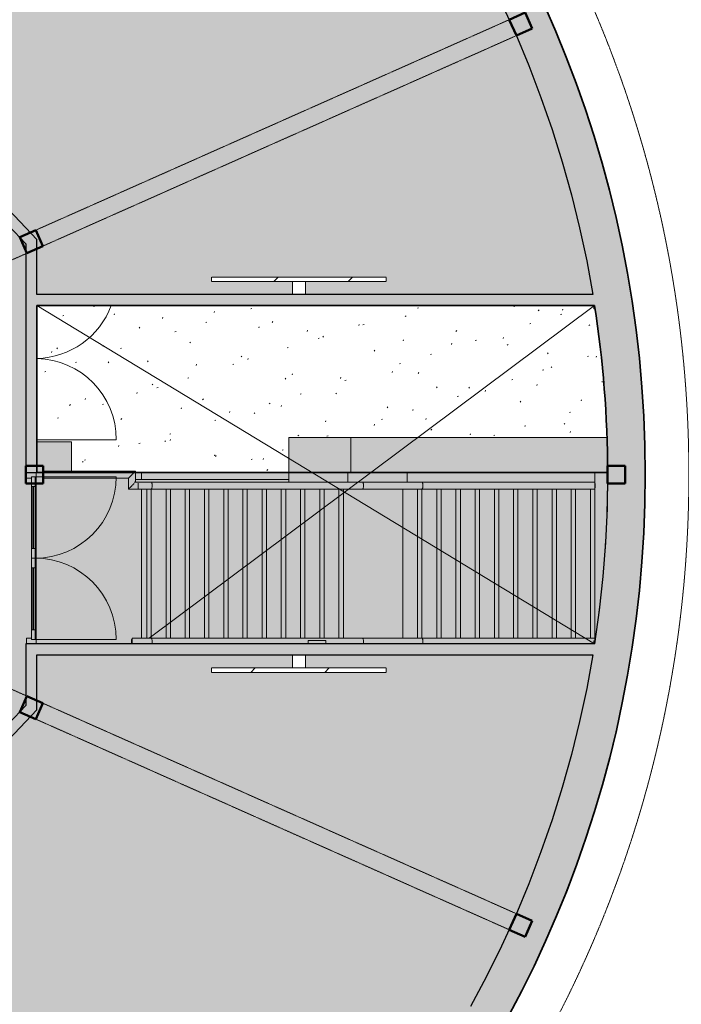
# Model space of a CAD drawing. Header units: millimetres. Extents: x 1000 to 192722, y -9201 to 41503.
# Tile 91 of 93: x 175489 to 183065, y 18037 to 29308. Entities that reach past the tile are written whole.
import ezdxf

# ---------------------------------------------------------------- set-up
doc = ezdxf.new("R2010")
doc.units = ezdxf.units.MM
doc.linetypes.add('THO_hhidden', pattern=[2.5, 1.5, -1])
for name, color, linetype, lineweight, true_color in [('A-AREA-BNDY', 1, 'Continuous', 50, 0xff0000), ('A-DETL', 7, 'Continuous', 13, 0x00a600), ('A-DETL-MBND', 9, 'Continuous', 13, 0x808080)]:
    doc.layers.add(name, color=color, linetype=linetype, lineweight=lineweight, true_color=true_color)
for name, color, linetype, lineweight in [('A-AREA-PATT', 7, 'Continuous', 13), ('A-DETL-GENF', 7, 'Continuous', 13), ('A-DOOR', 7, 'Continuous', 13), ('A-FLOR', 7, 'Continuous', 18), ('A-FLOR-HRAL', 7, 'Continuous', 13), ('A-GENM', 7, 'Continuous', 13), ('A-WALL-PATT', 7, 'Continuous', 18), ('I-WALL', 7, 'Continuous', 18), ('S-COLS-SYMB', 7, 'Continuous', 50), ('S-STRS', 7, 'Continuous', 13)]:
    doc.layers.add(name, color=color, linetype=linetype, lineweight=lineweight)
pattern_1 = [(225, (66765.05, 26237.5), (424.264, -424.264), [])]
pattern_2 = [(225, (66765.06, 21962.5), (424.264, -424.264), [])]

# ---------------------------------------------------------------- blocks, each defined once
blk = doc.blocks.new('NLRS_01_GM_WPB_dummy digibord_gen_tho_HW - Digibord-V166-01 1e verdieping BVO')
at = {"layer": 'A-GENM', "true_color": 0x808080}
h = blk.add_hatch(dxfattribs=at)
h.set_pattern_fill('FP_122', color=8, style=0, pattern_type=2)
h.set_pattern_definition(pattern_1)
h.paths.add_polyline_path([(-75, 75), (-75, -75), (75, -75), (75, 75)])
h = blk.add_hatch(dxfattribs=at)
h.set_pattern_fill('FP_122', color=8, style=0, pattern_type=2)
h.set_pattern_definition(pattern_1)
h.paths.add_polyline_path([(1000, -75), (-1000, -75), (-1000, -125), (1000, -125)])
at = {"layer": 'A-GENM', "linetype": 'THO_hhidden'}
for p, q in [((75, 75), (-75, 75)), ((-75, 75), (-75, -75)), ((75, -75), (75, 75)), ((1000, -75), (-1000, -75)), ((-1000, -75), (-1000, -125)), ((-75, -75), (75, -75)), ((1000, -125), (1000, -75)), ((-1000, -125), (1000, -125))]:
    blk.add_line(p, q, dxfattribs=at)
blk = doc.blocks.new('NLRS_01_GM_WPB_dummy digibord_gen_tho_HW - Digibord-V179-01 1e verdieping BVO')
at = {"layer": 'A-GENM', "true_color": 0x808080}
h = blk.add_hatch(dxfattribs=at)
h.set_pattern_fill('FP_134', color=8, style=0, pattern_type=2)
h.set_pattern_definition(pattern_2)
h.paths.add_polyline_path([(-1000, 125), (-1000, 75), (1000, 75), (1000, 125), (-750, 125)])
h = blk.add_hatch(dxfattribs=at)
h.set_pattern_fill('FP_134', color=8, style=0, pattern_type=2)
h.set_pattern_definition(pattern_2)
h.paths.add_polyline_path([(-75, 75), (-75, -75), (75, -75), (75, 75)])
at = {"layer": 'A-GENM', "linetype": 'THO_hhidden'}
for p, q in [((1000, 125), (-1000, 125)), ((-1000, 125), (-1000, 75)), ((1000, 75), (1000, 125)), ((-1000, 75), (1000, 75)), ((75, 75), (-75, 75)), ((-75, 75), (-75, -75)), ((75, -75), (75, 75)), ((-75, -75), (75, -75))]:
    blk.add_line(p, q, dxfattribs=at)
blk = doc.blocks.new('NLRS_32_DO_WPB_binnen deurkozijn hout_gen_tho - dubbele deur met glas-2297752-01 1e verdieping BVO')
at = {"layer": 'A-DOOR'}
for p, q in [((-982, 114), (-915, 114)), ((-915, 114), (-915, 54)), ((982, 114), (915, 114)), ((915, 114), (915, 54)), ((-932, 0), (-982, 0)), ((-932, 54), (-932, 0)), ((930, 54), (932, 54)), ((932, 54), (932, 0)), ((932, 0), (982, 0))]:
    blk.add_line(p, q, dxfattribs=at)
blk = doc.blocks.new('NLRS_32_DO_UN_deur_gen_tho - deur met glasvlak_ linksdraaiend-2297763-01 1e verdieping BVO')
at = {"layer": 'A-DETL-GENF'}
for p, q in [((-465, 40), (465, 40)), ((-465, 40), (-465, 0)), ((-465, 0), (465, 0)), ((465, 40), (465, 0)), ((465, 0), (465, -930))]:
    blk.add_line(p, q, dxfattribs=at)
blk.add_arc((465, 0), 930, 180, 270, dxfattribs=at)
at = {"layer": 'A-GENM', "lineweight": 18}
for p, q in [((-355, 40), (-465, 40)), ((-465, 40), (-465, 0)), ((-465, 0), (-355, 0)), ((-355, 0), (-355, 40)), ((465, 40), (355, 40)), ((355, 40), (355, 0)), ((355, 0), (465, 0)), ((465, 0), (465, 40))]:
    blk.add_line(p, q, dxfattribs=at)
at = {"layer": 'A-GENM'}
for p, q in [((-355, 40), (355, 40)), ((-198, 40), (-355, 40)), ((-355, 40), (224, 40)), ((-355, 0), (355, 0)), ((-198, 0), (-355, 0)), ((-355, 0), (224, 0))]:
    blk.add_line(p, q, dxfattribs=at)
blk = doc.blocks.new('NLRS_32_DO_UN_deur_gen_tho - deur met glasvlak_ rechtsdraaiend-2297769-01 1e verdieping BVO')
at = {"layer": 'A-DETL-GENF'}
for p, q in [((-465, 40), (465, 40)), ((-465, 40), (-465, 0)), ((-465, 0), (465, 0)), ((-465, 0), (-465, -930)), ((465, 40), (465, 0))]:
    blk.add_line(p, q, dxfattribs=at)
blk.add_arc((-465, 0), 930, 270, 0, dxfattribs=at)
at = {"layer": 'A-GENM', "lineweight": 18}
for p, q in [((-355, 40), (-465, 40)), ((-465, 40), (-465, 0)), ((-465, 0), (-355, 0)), ((-355, 0), (-355, 40)), ((465, 40), (355, 40)), ((355, 40), (355, 0)), ((355, 0), (465, 0)), ((465, 0), (465, 40))]:
    blk.add_line(p, q, dxfattribs=at)
at = {"layer": 'A-GENM'}
for p, q in [((-355, 40), (355, 40)), ((355, 0), (-355, 0)), ((355, 40), (-224, 40)), ((355, 40), (-224, 40)), ((355, 0), (-224, 0)), ((198, 40), (355, 40)), ((198, 40), (355, 40)), ((198, 0), (355, 0))]:
    blk.add_line(p, q, dxfattribs=at)
blk = doc.blocks.new('NLRS_32_DO_UN_glasvlakvulling_gen_tho - enkelglas-2297768-01 1e verdieping BVO')
at = {"layer": 'A-GENM', "true_color": 0xd7e6e6}
blk.add_hatch(color=254, dxfattribs=at).paths.add_polyline_path([(-355, 31), (355, 31), (355, 41), (-355, 41)])
at = {"layer": 'A-GENM', "lineweight": 18}
for p, q in [((355, 41), (-355, 41)), ((-355, 41), (-355, 31)), ((-355, 31), (355, 31)), ((355, 31), (355, 41))]:
    blk.add_line(p, q, dxfattribs=at)
blk = doc.blocks.new('NLRS_28_SCO_UN_koker_gen_bcb - K200_200_12_5-2311152-01 1e verdieping BVO')
at = {"layer": 'S-COLS-SYMB'}
for p, q in [((-100, 100), (100, 100)), ((-100, 100), (-100, -100)), ((100, 100), (100, -100)), ((-100, -100), (100, -100))]:
    blk.add_line(p, q, dxfattribs=at)
blk = doc.blocks.new('NLRS_01_GM_WPB_dummy placeholder_gen_tho - garderobe 3000x400x900-2232204-01 1e verdieping BVO')
at = {"layer": 'A-DETL-MBND', "true_color": 0xdcf8f8}
blk.add_hatch(color=7, dxfattribs=at).paths.add_polyline_path([(-1417, 200), (-1440, 200), (-1433, -200), (1500, -200), (1500, 200), (-1319, 200)])
at = {"layer": 'A-DETL-MBND'}
for p, q in [((-597, 200), (-1440, 200)), ((1500, -200), (1500, 200)), ((-1433, -200), (1500, -200))]:
    blk.add_line(p, q, dxfattribs=at)
blk = doc.blocks.new('NLRS_01_GM_WPB_dummy placeholder_gen_tho - garderobe 590x400x900-2365286-01 1e verdieping BVO')
at = {"layer": 'A-DETL-MBND', "true_color": 0xdcf8f8}
blk.add_hatch(color=7, dxfattribs=at).paths.add_polyline_path([(-153, -200), (355, -200), (355, 200), (-355, 200), (-354, -200)])
at = {"layer": 'A-DETL-MBND'}
for p, q in [((355, 200), (-355, 200)), ((-355, 200), (-355, -200))]:
    blk.add_line(p, q, dxfattribs=at)
blk = doc.blocks.new('NLRS_01_GM_WPB_dummy placeholder_gen_tho - garderobe 3000x400x900-V229-01 1e verdieping BVO')
at = {"layer": 'A-DETL-MBND', "true_color": 0xdcf8f8}
blk.add_hatch(color=7, dxfattribs=at).paths.add_polyline_path([(1151, 199), (1152, 121), (1165, 121), (1165, -200), (1500, -200), (1500, 199), (1152, 199)])
at = {"layer": 'A-DETL-MBND'}
for p, q in [((1500, -200), (1500, 199)), ((1165, -200), (1500, -200))]:
    blk.add_line(p, q, dxfattribs=at)
blk = doc.blocks.new('NLRS_32_DO_UN_deur_gen_tho - deur met glasvlak_ linksdraaiend-V230-01 1e verdieping BVO')
at = {"layer": 'A-DETL-MBND'}
blk.add_line((465, 20), (465, 930), dxfattribs=at)
blk.add_arc((465, 0), 930, 90, 178.7567, dxfattribs=at)
blk = doc.blocks.new('NLRS_32_DO_UN_deur_gen_tho - deur met glasvlak_ rechtsdraaiend-V231-01 1e verdieping BVO')
at = {"layer": 'A-DETL-MBND'}
blk.add_arc((-465, 0), 930, 1.2433, 69.6634, dxfattribs=at)
blk = doc.blocks.new('Railing - 50x12mm-2432116-01 1e verdieping BVO')
at = {"layer": 'A-FLOR-HRAL'}
blk.add_line((25, 6), (25, 2), dxfattribs=at)
blk = doc.blocks.new('Railing - 50x12mm-2354396-01 1e verdieping BVO')
at = {"layer": 'A-FLOR-HRAL'}
for p, q in [((-25, -6), (-25, -2)), ((-25, -6), (25, -6)), ((25, -2), (25, -6))]:
    blk.add_line(p, q, dxfattribs=at)
blk = doc.blocks.new('Railing - Railing-2373478-01 1e verdieping BVO')
at = {"extrusion": (0, 0, -1), "zscale": -1}
for name, p, rotation in [('Railing - 50x12mm-2354396-01 1e verdieping BVO', (-64854.76841, 22187.9), 89.9999999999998), ('Railing - 50x12mm-2432116-01 1e verdieping BVO', (-70150.76841, 22187.9), 89.99999999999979)]:
    blk.add_blockref(name, p, dxfattribs=dict(at, rotation=rotation))
blk = doc.blocks.new('Railing - 50x12mm-V242-01 1e verdieping BVO')
at = {"layer": 'A-FLOR-HRAL'}
for p, q in [((-25, 2), (-25, 6)), ((-25, 6), (25, 6)), ((25, 6), (25, 2))]:
    blk.add_line(p, q, dxfattribs=at)
blk = doc.blocks.new('Railing - Railing-2373482-01 1e verdieping BVO')
at = {"rotation": 270.0000000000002}
blk.add_blockref('Railing - 50x12mm-V242-01 1e verdieping BVO', (70150.76841, 23974.6), dxfattribs=at)
blk = doc.blocks.new('Top Rail Type - Top Rail_Internal_-2373492-01 1e verdieping BVO')
at = {"layer": 'A-FLOR-HRAL'}
for p, q in [((65073, 22227), (64853, 22227)), ((67273, 22227), (65073, 22227)), ((67493, 22227), (67273, 22227)), ((67953, 22227), (67493, 22227)), ((68173, 22227), (67953, 22227)), ((70153, 22227), (68173, 22227))]:
    blk.add_line(p, q, dxfattribs=at)
at = {"layer": 'A-FLOR-HRAL', "flags": 128}
for points in [[(64853, 22187), (64853, 22196), (64853, 22205), (64853, 22212), (64853, 22219), (64853, 22223), (64853, 22226), (64853, 22227)], [(64853, 22162), (64853, 22170), (64853, 22178), (64853, 22187)]]:
    blk.add_lwpolyline(points, dxfattribs=at)
at = {"layer": 'A-FLOR-HRAL'}
for points, knots in [([(65073, 22227), (65074, 22227), (65075, 22227), (65078, 22224), (65080, 22219), (65082, 22211), (65084, 22201), (65084, 22192), (65084, 22187)], [0, 0, 0, 0, 0.142857, 0.285714, 0.428571, 0.571429, 0.785714, 1, 1, 1, 1]), ([(67493, 22227), (67494, 22227), (67495, 22227), (67498, 22224), (67500, 22219), (67502, 22211), (67504, 22201), (67504, 22192), (67504, 22187)], [0, 0, 0, 0, 0.142857, 0.285714, 0.428571, 0.571429, 0.785714, 1, 1, 1, 1]), ([(68173, 22227), (68174, 22227), (68175, 22227), (68178, 22224), (68180, 22219), (68182, 22211), (68184, 22201), (68184, 22192), (68184, 22187)], [0, 0, 0, 0, 0.142857, 0.285714, 0.428571, 0.571429, 0.785714, 1, 1, 1, 1]), ([(70153, 22227), (70153, 22227), (70153, 22227), (70153, 22224), (70153, 22219), (70153, 22211), (70153, 22203), (70153, 22194), (70153, 22190), (70153, 22187)], [0, 0, 0, 0, 0.142857, 0.285714, 0.428571, 0.571429, 0.785714, 0.892857, 1, 1, 1, 1]), ([(65084, 22187), (65084, 22181), (65083, 22172), (65082, 22165), (65082, 22162)], [0, 0, 0, 0, 0.2857143, 0.4257681, 0.4257681, 0.4257681, 0.4257681]), ([(67504, 22187), (67504, 22181), (67503, 22172), (67502, 22165), (67502, 22162)], [0, 0, 0, 0, 0.2857143, 0.4257681, 0.4257681, 0.4257681, 0.4257681]), ([(68184, 22187), (68184, 22181), (68183, 22172), (68182, 22165), (68182, 22162)], [0, 0, 0, 0, 0.2857143, 0.4257681, 0.4257681, 0.4257681, 0.4257681])]:
    blk.add_open_spline(points, degree=3, knots=knots, dxfattribs=at)
blk.add_open_spline([(70153, 22187), (70153, 22186), (70153, 22185), (70153, 22184)], degree=3, dxfattribs=at)
blk = doc.blocks.new('Top Rail Type - Top Rail_Internal_-V243-01 1e verdieping BVO')
at = {"layer": 'A-FLOR-HRAL'}
for p, q in [((65073, 22227), (64853, 22227)), ((67493, 22227), (65073, 22227)), ((68173, 22227), (67493, 22227)), ((70153, 22227), (68173, 22227))]:
    blk.add_line(p, q, dxfattribs=at)
blk = doc.blocks.new('Top Rail Type - Top Rail_Internal_-2373506-01 1e verdieping BVO')
at = {"layer": 'A-FLOR-HRAL'}
for p, q in [((65073, 24015), (64877, 24015)), ((67273, 24015), (65073, 24015)), ((67493, 24015), (67273, 24015)), ((67953, 24015), (67493, 24015)), ((68173, 24015), (67953, 24015)), ((70153, 24015), (68173, 24015)), ((64853, 23935), (65073, 23935)), ((65073, 23935), (67273, 23935)), ((67273, 23935), (67493, 23935)), ((67493, 23935), (67953, 23935)), ((67953, 23935), (68173, 23935)), ((68173, 23935), (70153, 23935))]:
    blk.add_line(p, q, dxfattribs=at)
for points, knots in [([(65073, 24015), (65074, 24015), (65075, 24015), (65078, 24012), (65080, 24007), (65082, 23999), (65084, 23989), (65084, 23980), (65084, 23975)], [0, 0, 0, 0, 0.142857, 0.285714, 0.428571, 0.571429, 0.785714, 1, 1, 1, 1]), ([(67493, 24015), (67494, 24015), (67495, 24015), (67498, 24012), (67500, 24007), (67502, 23999), (67504, 23989), (67504, 23980), (67504, 23975)], [0, 0, 0, 0, 0.142857, 0.285714, 0.428571, 0.571429, 0.785714, 1, 1, 1, 1]), ([(68173, 24015), (68174, 24015), (68175, 24015), (68178, 24012), (68180, 24007), (68182, 23999), (68184, 23989), (68184, 23980), (68184, 23975)], [0, 0, 0, 0, 0.142857, 0.285714, 0.428571, 0.571429, 0.785714, 1, 1, 1, 1]), ([(70153, 24015), (70153, 24015), (70153, 24015), (70153, 24012), (70153, 24007), (70153, 23999), (70153, 23991), (70153, 23982), (70153, 23977), (70153, 23975)], [0, 0, 0, 0, 0.142857, 0.285714, 0.428571, 0.571429, 0.785714, 0.892857, 1, 1, 1, 1]), ([(65084, 23975), (65084, 23969), (65083, 23957), (65081, 23946), (65078, 23941), (65077, 23939), (65076, 23936), (65074, 23935), (65073, 23935)], [0, 0, 0, 0, 0.285714, 0.571429, 0.678571, 0.732143, 0.785714, 1, 1, 1, 1]), ([(67504, 23975), (67504, 23969), (67503, 23957), (67501, 23946), (67498, 23941), (67497, 23939), (67496, 23936), (67494, 23935), (67493, 23935)], [0, 0, 0, 0, 0.285714, 0.571429, 0.678571, 0.732143, 0.785714, 1, 1, 1, 1]), ([(68184, 23975), (68184, 23969), (68183, 23957), (68181, 23946), (68178, 23941), (68177, 23939), (68176, 23936), (68174, 23935), (68173, 23935)], [0, 0, 0, 0, 0.285714, 0.571429, 0.678571, 0.732143, 0.785714, 1, 1, 1, 1]), ([(70153, 23975), (70153, 23972), (70153, 23966), (70153, 23958), (70153, 23950), (70153, 23943), (70153, 23938), (70153, 23936), (70153, 23935), (70153, 23935)], [0, 0, 0, 0, 0.142857, 0.285714, 0.428571, 0.571429, 0.785714, 0.892857, 1, 1, 1, 1])]:
    blk.add_open_spline(points, degree=3, knots=knots, dxfattribs=at)
blk = doc.blocks.new('Top Rail Type - Top Rail_Internal_-V244-01 1e verdieping BVO')
at = {"layer": 'A-FLOR-HRAL'}
for p, q in [((65073, 24015), (64892, 24015)), ((67493, 24015), (65073, 24015)), ((68173, 24015), (67493, 24015)), ((70153, 24015), (68173, 24015)), ((65073, 23935), (64923, 23935)), ((67493, 23935), (65073, 23935)), ((68173, 23935), (67493, 23935)), ((70153, 23935), (68173, 23935))]:
    blk.add_line(p, q, dxfattribs=at)
blk = doc.blocks.new('NLRS_33_GM_WPB_vloeropening schacht rechthoek met ronding_gen_tho - 5024x3875-V245-01 1e verdieping BVO')
at = {"layer": 'A-DETL-MBND'}
for p, q in [((0, 0), (3875, 6387)), ((0, 0), (3875, 6387)), ((1962, 6387), (3875, 6387)), ((1962, 6387), (3875, 6387)), ((65, 5100), (3875, 0)), ((3875, 0), (65, 5100))]:
    blk.add_line(p, q, dxfattribs=at)
for start, end in [(261.2671, 264.114), (261.2671, 264.114), (264.2161, 275.7834), (264.2161, 275.7834), (275.8867, 278.7329), (275.8867, 278.7329)]:
    blk.add_arc((1937, 12613), 12761, start, end, dxfattribs=at)
blk = doc.blocks.new('Railing - 50x12mm-V252-01 1e verdieping BVO')
at = {"layer": 'A-FLOR-HRAL'}
for p, q in [((-25, 2), (-25, 6)), ((-25, 6), (25, 6)), ((25, 6), (25, 2))]:
    blk.add_line(p, q, dxfattribs=at)
blk = doc.blocks.new('Railing - Railing-2414592-01 1e verdieping BVO')
at = {"rotation": 90}
blk.add_blockref('Railing - 50x12mm-V252-01 1e verdieping BVO', (63843.135701, 24100), dxfattribs=at)
blk = doc.blocks.new('Top Rail Type - Top Rail_Internal_-2414595-01 1e verdieping BVO')
at = {"layer": 'A-FLOR-HRAL'}
for p, q in [((64892, 24139), (63841, 24139)), ((64892, 24015), (64892, 24139)), ((63841, 24059), (64812, 24059)), ((64812, 24059), (64812, 23935)), ((64923, 24015), (64892, 24015)), ((64812, 23935), (64923, 23935)), ((64923, 24001), (64923, 23995)), ((64923, 23935), (64923, 23935))]:
    blk.add_line(p, q, dxfattribs=at)
at = {"layer": 'A-FLOR-HRAL', "flags": 128}
for points in [[(63841, 24059), (63841, 24060), (63841, 24063), (63841, 24067), (63841, 24073), (63841, 24079), (63841, 24087), (63841, 24095), (63841, 24104), (63841, 24112), (63841, 24119), (63841, 24126), (63841, 24132), (63841, 24136), (63841, 24139), (63841, 24139)], [(64923, 23995), (64923, 23987), (64923, 23979), (64923, 23970), (64923, 23962), (64923, 23955), (64923, 23948), (64923, 23942), (64923, 23938)]]:
    blk.add_lwpolyline(points, dxfattribs=at)
at = {"layer": 'A-FLOR-HRAL'}
for points, knots in [([(64812, 24059), (64812, 24059), (64813, 24060), (64815, 24063), (64819, 24066), (64822, 24070), (64825, 24073), (64829, 24076), (64832, 24079), (64836, 24083), (64840, 24087), (64844, 24091), (64848, 24095), (64852, 24099), (64856, 24104), (64860, 24108), (64865, 24112), (64868, 24116), (64872, 24119), (64876, 24123), (64879, 24126), (64882, 24129), (64885, 24133), (64889, 24136), (64892, 24139), (64892, 24139), (64892, 24139)], [0, 0, 0, 0, 0.066667, 0.133333, 0.2, 0.233333, 0.266667, 0.3, 0.333333, 0.366667, 0.4, 0.433333, 0.466667, 0.5, 0.533333, 0.566667, 0.6, 0.633333, 0.666667, 0.7, 0.733333, 0.766667, 0.8, 0.866667, 0.933333, 1, 1, 1, 1]), ([(64812, 23935), (64812, 23935), (64813, 23935), (64815, 23938), (64819, 23941), (64822, 23945), (64825, 23948), (64829, 23951), (64832, 23955), (64836, 23958), (64840, 23962), (64844, 23966), (64848, 23970), (64852, 23975), (64856, 23979), (64860, 23983), (64865, 23987), (64868, 23991), (64872, 23995), (64875, 23997), (64877, 23999), (64877, 23999)], [0, 0, 0, 0, 0.0666667, 0.1333333, 0.2, 0.2333333, 0.2666667, 0.3, 0.3333333, 0.3666667, 0.4, 0.4333333, 0.4666667, 0.5, 0.5333333, 0.5666667, 0.6, 0.6333333, 0.6666667, 0.7, 0.7134478, 0.7134478, 0.7134478, 0.7134478])]:
    blk.add_open_spline(points, degree=3, knots=knots, dxfattribs=at)
blk = doc.blocks.new('Top Rail Type - Top Rail_Internal_-V253-01 1e verdieping BVO')
at = {"layer": 'A-FLOR-HRAL'}
for p, q in [((63841, 24139), (64892, 24139)), ((64892, 24139), (64892, 24015)), ((63841, 24059), (64812, 24059)), ((64812, 24059), (64812, 23935)), ((64812, 23935), (64923, 23935))]:
    blk.add_line(p, q, dxfattribs=at)
blk = doc.blocks.new('NLRS_28_SCO_UN_koker_gen_bcb - K200_200_12_5-2419765-01 1e verdieping BVO')
at = {"layer": 'A-DETL-MBND'}
for p, q in [((-100, 100), (-86, 100)), ((-100, 62), (-100, 100))]:
    blk.add_line(p, q, dxfattribs=at)
blk = doc.blocks.new('NLRS_28_SCO_UN_koker_gen_bcb - K200_200_12_5-V256-01 1e verdieping BVO')
at = {"layer": 'A-DETL-MBND'}
for q in [(-100, -63), (-87, -100)]:
    blk.add_line((-100, -100), q, dxfattribs=at)
blk = doc.blocks.new('NLRS_28_SCO_UN_koker_gen_bcb - K200_200_12_5-V263-01 1e verdieping BVO')
at = {"layer": 'A-DETL-MBND'}
for p, q in [((-100, 100), (100, 100)), ((-100, 62.5), (-100, 100)), ((100, 62.5), (100, 100))]:
    blk.add_line(p, q, dxfattribs=at)

msp = doc.modelspace()

# ---------------------------------------------------------------- hatches: boundary and pattern name
at = {"layer": 'A-AREA-PATT', "true_color": 0xe6fae6}
h = msp.add_hatch(color=7, dxfattribs=at)
h.paths.add_polyline_path([(169622, 11070), (169800, 11072), (169713, 11071)])
h.paths.add_polyline_path([(170059, 11078), (170153, 11081), (170090, 11079)])
h.paths.add_polyline_path([(170462, 11098), (170528, 11101), (170507, 11101)])
h.paths.add_polyline_path([(170865, 11130), (170934, 11136), (170920, 11136)])
h.paths.add_polyline_path([(171267, 11175), (171339, 11183), (171328, 11183)])
h.paths.add_polyline_path([(171667, 11232), (171742, 11243), (171732, 11243)])
h.paths.add_polyline_path([(172065, 11302), (172181, 11324), (172135, 11316)])
h.paths.add_polyline_path([(172460, 11384), (172542, 11401), (172534, 11401)])
h.paths.add_polyline_path([(172853, 11478), (172975, 11509), (172898, 11490)])
h.paths.add_polyline_path([(166131, 11500), (169714, 11501), (170023, 11507), (170424, 11526), (170761, 11552), (171149, 11594), (171456, 11634), (171820, 11693), (172203, 11767), (172542, 11843), (172898, 11933), (173252, 12034), (173603, 12145), (173952, 12268), (174353, 12423), (174675, 12558), (174970, 12691), (172431, 18037), (165184, 18037), (165184, 14844), (165334, 14844), (165334, 15769), (165384, 15769), (165384, 13769), (165334, 13769), (165334, 14694), (165184, 14694), (165184, 11500)])
h.paths.add_polyline_path([(173243, 11584), (173330, 11608), (173322, 11608), (173252, 11587)])
h.paths.add_polyline_path([(173629, 11703), (173719, 11730), (173713, 11730)])
h.paths.add_polyline_path([(174012, 11833), (174114, 11869), (174098, 11865)])
h.paths.add_polyline_path([(174390, 11975), (174546, 12037), (174479, 12011)])
h.paths.add_polyline_path([(174764, 12128), (174880, 12178), (174855, 12169)])
h.paths.add_polyline_path([(175132, 12294), (175230, 12338), (175226, 12338)])
h.paths.add_polyline_path([(175496, 12470), (175595, 12519), (175591, 12519)])
h.paths.add_polyline_path([(175853, 12658), (175954, 12712), (175950, 12712)])
h.paths.add_polyline_path([(175083, 12745), (175445, 12927), (175818, 13130), (176137, 13316), (176481, 13532), (176787, 13736), (177117, 13972), (177393, 14182), (177696, 14427), (177991, 14681), (178331, 14996), (178577, 15237), (178868, 15542), (179123, 15826), (179341, 16081), (179584, 16385), (179824, 16706), (180041, 17016), (180257, 17343), (180482, 17712), (180653, 18011), (180835, 18354), (181027, 18747), (181169, 19058), (181319, 19417), (181458, 19781), (181590, 20161), (181706, 20534), (181814, 20922), (181909, 21312), (181991, 21706), (182052, 22037), (178762, 22037), (178762, 21887), (179687, 21887), (179687, 21837), (177687, 21837), (177687, 21887), (178612, 21887), (178612, 22037), (175684, 22037), (175684, 21409), (172546, 18088), (172936, 17266), (173478, 17523), (175022, 14271), (174480, 14014), (175083, 12745)])
h.paths.add_polyline_path([(176205, 12856), (176307, 12915), (176303, 12915), (176231, 12872)])
h.paths.add_polyline_path([(176550, 13066), (176654, 13130), (176650, 13130)])
h.paths.add_polyline_path([(176889, 13286), (176993, 13355), (176990, 13355)])
h.paths.add_polyline_path([(177220, 13516), (177378, 13631), (177322, 13591)])
h.paths.add_polyline_path([(173825, 13703), (172281, 16955), (172823, 17212), (174367, 13960), (173948, 13761)])
h.paths.add_polyline_path([(177544, 13757), (177696, 13874), (177647, 13837)])
h.paths.add_polyline_path([(177861, 14007), (177991, 14113), (177964, 14093), (177935, 14069)])
h.paths.add_polyline_path([(178170, 14267), (178278, 14360), (178273, 14359), (178206, 14299)])
h.paths.add_polyline_path([(178470, 14537), (178608, 14665), (178574, 14634), (178471, 14537)])
h.paths.add_polyline_path([(178762, 14815), (178868, 14919), (178866, 14919), (178827, 14880)])
h.paths.add_polyline_path([(179045, 15103), (179161, 15223), (179148, 15213), (179088, 15149)])
h.paths.add_polyline_path([(179319, 15399), (179437, 15530), (179422, 15515), (179341, 15423)])
h.paths.add_polyline_path([(179583, 15703), (179688, 15826), (179685, 15826), (179641, 15772)])
h.paths.add_polyline_path([(179838, 16015), (179941, 16144), (179939, 16144), (179849, 16028)])
h.paths.add_polyline_path([(172883, 16036), (172905, 16040), (172913, 16043), (173144, 16154), (173155, 16165), (173163, 16179), (173169, 16194), (173170, 16208), (173166, 16230), (173163, 16239), (173055, 16465), (173046, 16475), (173037, 16483), (173021, 16492), (173003, 16495), (172985, 16494), (172967, 16489), (172750, 16386), (172731, 16371), (172723, 16362), (172715, 16346), (172711, 16328), (172712, 16310), (172717, 16293), (172828, 16063), (172839, 16051), (172854, 16043), (172869, 16038), (172881, 16036)])
h.paths.add_polyline_path([(180084, 16335), (180185, 16471), (180172, 16456)])
h.paths.add_polyline_path([(173538, 16347), (173560, 16351), (173568, 16354), (173798, 16465), (173813, 16481), (173818, 16490), (173823, 16505), (173825, 16519), (173821, 16541), (173818, 16550), (173708, 16778), (173704, 16784), (173692, 16794), (173669, 16804), (173656, 16806), (173640, 16805), (173615, 16797), (173396, 16691), (173386, 16683), (173378, 16673), (173369, 16657), (173366, 16639), (173367, 16621), (173372, 16604), (173483, 16374), (173499, 16359), (173509, 16354), (173524, 16349)])
h.paths.add_polyline_path([(157300, 18100), (158334, 18100), (158334, 18162), (158872, 18162), (158872, 18100), (159562, 18100), (159562, 18162), (160122, 18162), (160122, 18100), (161522, 18100), (161522, 18162), (172372, 18162), (172372, 18166), (172483, 18219), (172488, 18209), (175559, 21458), (175559, 22162), (182072, 22162), (182126, 22548), (182168, 22935), (182199, 23361), (182216, 23711), (182220, 24125), (175684, 24125), (175684, 24126), (175559, 24126), (175559, 26742), (172488, 29991), (172484, 29983), (172371, 30037), (163684, 30037), (163684, 29234), (163622, 29234), (163622, 28200), (163684, 28200), (163684, 28162), (167284, 28162), (167284, 20037), (156484, 20037), (156484, 20000), (156422, 20000), (156422, 18966), (156484, 18966), (156484, 18162), (157300, 18162), (157300, 18157)])
h.paths.add_polyline_path([(159432, 18184), (159406, 18187), (159382, 18197), (159362, 18214), (159432, 18284), (159502, 18213), (159478, 18196), (159458, 18187)])
h.paths.add_polyline_path([(158980, 18234), (158893, 18284), (158980, 18334), (158980, 18284)])
h.paths.add_polyline_path([(159432, 18284), (159361, 18355), (159382, 18371), (159406, 18381), (159432, 18384), (159458, 18381), (159482, 18371), (159502, 18355), (159458, 18310)])
h.paths.add_polyline_path([(156438, 19128), (156438, 19838), (156448, 19838), (156448, 19128)])
h.paths.add_polyline_path([(156484, 20162), (167159, 20162), (167159, 20200), (156484, 20200), (156484, 20185)])
h.paths.add_polyline_path([(167322, 22100), (167322, 26100), (169522, 26100), (169522, 22100), (167461, 22100)])
h.paths.add_polyline_path([(175648, 22324), (175638, 22324), (175638, 23034), (175648, 23034)])
h.paths.add_polyline_path([(182555, 22516), (182599, 22935), (182628, 23322), (182646, 23711), (182651, 24167), (182643, 24564), (182623, 24960), (182591, 25356), (182546, 25750), (182487, 26162), (182420, 26546), (182335, 26951), (182240, 27349), (182150, 27680), (182038, 28051), (181911, 28432), (181772, 28808), (181621, 29180), (181459, 29547), (181286, 29909), (181101, 30265), (180906, 30616), (180700, 30960), (180455, 31339), (180257, 31629), (180020, 31953), (179773, 32269), (179517, 32578), (179218, 32914), (178976, 33171), (178692, 33455), (178400, 33730), (178099, 33995), (177790, 34252), (177436, 34526), (177091, 34776), (176765, 34997), (176431, 35209), (176110, 35399), (175726, 35611), (175430, 35764), (175026, 35956), (174701, 36100), (174329, 36250), (173952, 36390), (173503, 36538), (173125, 36650), (172745, 36750), (172361, 36838), (171975, 36915), (171569, 36983), (171196, 37035), (170788, 37078), (170410, 37106), (170016, 37124), (169614, 37130), (169622, 37130), (170023, 37124), (170424, 37105), (170861, 37070), (171223, 37031), (171620, 36976), (172016, 36908), (172409, 36828), (172800, 36736), (173188, 36633), (173572, 36517), (173975, 36381), (174329, 36250), (174701, 36099), (175083, 35930), (175445, 35756), (175786, 35579), (176199, 35347), (176502, 35165), (176864, 34931), (177153, 34733), (177474, 34498), (177791, 34251), (178106, 33989), (178400, 33729), (178745, 33402), (178985, 33161), (179263, 32865), (179517, 32577), (179773, 32268), (180020, 31952), (180268, 31612), (180484, 31297), (180700, 30959), (180906, 30614), (181102, 30264), (181286, 29907), (181459, 29545), (181621, 29178), (181772, 28806), (181911, 28430), (182039, 28049), (182155, 27665), (182258, 27277), (182359, 26844), (182430, 26492), (182506, 26037), (182558, 25652), (182599, 25265), (182628, 24878), (182646, 24479), (182651, 24033), (182643, 23636), (182622, 23240), (182590, 22844), (182558, 22548)])
h.paths.add_polyline_path([(175648, 23254), (175638, 23254), (175638, 23964), (175648, 23964), (175648, 23488)])
h.paths.add_polyline_path([(179437, 26162), (182052, 26162), (181982, 26546), (181901, 26926), (181807, 27304), (181702, 27680), (181586, 28051), (181454, 28431), (181309, 28807), (181152, 29179), (180983, 29546), (180802, 29908), (180637, 30216), (180459, 30527), (180255, 30859), (180020, 31215), (179803, 31522), (179584, 31815), (179341, 32119), (179038, 32470), (178782, 32750), (178517, 33022), (178244, 33287), (177962, 33544), (177673, 33792), (177340, 34058), (177056, 34273), (176710, 34516), (176439, 34696), (176110, 34901), (175774, 35096), (175376, 35308), (175083, 35455), (174310, 33828), (174852, 33571), (173308, 30319), (172766, 30576), (172545, 30112), (175684, 26792), (175686, 26162), (178612, 26162), (178612, 26312), (177687, 26312), (177687, 26362), (179687, 26362), (179687, 26312), (178762, 26312), (178762, 26162)])
h.paths.add_polyline_path([(166796, 28000), (167159, 28000), (167159, 28037), (163622, 28037), (163622, 28000), (166131, 28000)])
h.paths.add_polyline_path([(163638, 28362), (163638, 29072), (163648, 29072), (163648, 28362)])
h.paths.add_polyline_path([(170424, 30162), (172431, 30162), (174970, 35509), (174610, 35671), (174245, 35821), (173876, 35960), (173503, 36087), (173056, 36222), (172721, 36313), (172361, 36399), (171975, 36478), (171586, 36546), (171196, 36601), (170788, 36646), (170351, 36678), (170013, 36694), (169506, 36700), (165184, 36700), (165184, 33506), (165334, 33506), (165334, 34431), (165384, 34431), (165384, 32431), (165334, 32431), (165334, 33356), (165184, 33356), (165184, 30162), (169522, 30162)])
h.paths.add_polyline_path([(172653, 30630), (172111, 30887), (173655, 34139), (174197, 33882), (172766, 30868)])
h.paths.add_polyline_path([(173488, 31036), (173511, 31042), (173522, 31048), (173538, 31064), (173545, 31075), (173653, 31307), (173655, 31323), (173653, 31338), (173643, 31361), (173640, 31366), (173628, 31377), (173607, 31390), (173384, 31493), (173368, 31495), (173352, 31493), (173329, 31483), (173323, 31478), (173313, 31469), (173301, 31447), (173199, 31230), (173196, 31219), (173197, 31198), (173203, 31177), (173208, 31169), (173226, 31151), (173243, 31141), (173461, 31039), (173470, 31037), (173486, 31036)])
h.paths.add_polyline_path([(172833, 31347), (172859, 31354), (172872, 31364), (172885, 31377), (172897, 31400), (172999, 31618), (173000, 31634), (172998, 31649), (172993, 31664), (172979, 31683), (172966, 31693), (172942, 31705), (172729, 31804), (172713, 31806), (172697, 31804), (172683, 31799), (172664, 31785), (172656, 31775), (172646, 31758), (172544, 31541), (172541, 31528), (172542, 31509), (172547, 31491), (172558, 31474), (172565, 31466), (172589, 31452), (172806, 31350), (172816, 31347)])
at = {"layer": 'A-DETL-MBND'}
h = msp.add_hatch(dxfattribs=at)
h.set_pattern_fill('FP_146', color=256, style=0, pattern_type=2)
h.set_pattern_definition([(17, (111922, 0), (206.2996, 638.621), [13.411, -639.389, 13.411, -356.189, -537.6]), (17, (111922, 0), (206.2996, 638.621), [-1022.4, 13.411, -524.189]), (48, (111922, 0), (-147.3246, 649.3747), [13.411, -632.989, 13.411, -645.789, -531.2]), (48, (111922, 0), (-147.3246, 649.3747), [-1305.6, 13.411, -517.789]), (71, (111922, 0), (-383.2926, 538.1046), [13.411, -626.589, 13.411, -370.589, -526.4]), (71, (111922, 0), (-383.2926, 538.1046), [-1024, 13.411, -512.989])])
h.paths.add_polyline_path([(176885, 24124), (178569, 24125), (178569, 24525), (182212, 24525), (182192, 24933), (182165, 25275), (182124, 25657), (182072, 26037), (175685, 26037), (175685, 24474), (176084, 24474), (176084, 24139), (176814, 24139), (176814, 24125), (176885, 24125)])
at = {"layer": 'A-WALL-PATT', "true_color": 0x808080}
for points in [[(182652, 24100), (182645, 24501), (182627, 24902), (182596, 25302), (182553, 25701), (182487, 26162), (182419, 26546), (182341, 26926), (182251, 27304), (182150, 27680), (182038, 28051), (181911, 28431), (181772, 28807), (181621, 29179), (181459, 29546), (181286, 29908), (181101, 30264), (180906, 30615), (180700, 30959), (180483, 31297), (180257, 31628), (180020, 31952), (179773, 32269), (179517, 32578), (179251, 32878), (178976, 33171), (178692, 33454), (178400, 33729), (178099, 33995), (177790, 34251), (177474, 34498), (177150, 34735), (176765, 34996), (176430, 35209), (176110, 35399), (175774, 35586), (175430, 35764), (175026, 35956), (174701, 36099), (174329, 36250), (173952, 36389), (173503, 36538), (173125, 36649), (172745, 36749), (172361, 36838), (171975, 36915), (171586, 36981), (171196, 37034), (170788, 37077), (170410, 37106), (170016, 37124), (169622, 37130), (169622, 36700), (170023, 36693), (170424, 36674), (170824, 36642), (171223, 36597), (171620, 36540), (172016, 36470), (172409, 36387), (172784, 36296), (173187, 36184), (173572, 36064), (173876, 35960), (174245, 35821), (174610, 35671), (175068, 35462), (175083, 35455), (175445, 35273), (175786, 35089), (176137, 34884), (176481, 34668), (176819, 34441), (177085, 34251), (177421, 33995), (177747, 33729), (177991, 33519), (178278, 33256), (178556, 32984), (178827, 32704), (179088, 32415), (179341, 32119), (179584, 31815), (179817, 31503), (180041, 31184), (180255, 30859), (180463, 30521), (180652, 30189), (180835, 29846), (181008, 29496), (181169, 29142), (181319, 28783), (181458, 28419), (181586, 28050), (181706, 27666), (181814, 27278), (181909, 26888), (181991, 26494), (182062, 26099), (182072, 26037), (182126, 25652), (182168, 25265), (182198, 24878), (182216, 24489), (182222, 24100), (182645, 24100)], [(169622, 11070), (170023, 11076), (170424, 11095), (170824, 11126), (171223, 11169), (171620, 11224), (172016, 11292), (172409, 11372), (172800, 11464), (173252, 11587), (173603, 11694), (173952, 11811), (174329, 11950), (174701, 12101), (175083, 12270), (175445, 12444), (175786, 12620), (176137, 12816), (176481, 13022), (176819, 13238), (177150, 13465), (177474, 13702), (177790, 13949), (178106, 14211), (178400, 14471), (178692, 14746), (178976, 15029), (179251, 15322), (179517, 15622), (179817, 15988), (180020, 16248), (180257, 16572), (180483, 16903), (180700, 17241), (180930, 17628), (181101, 17936), (181286, 18292), (181459, 18654), (181621, 19021), (181772, 19393), (181911, 19769), (182038, 20150), (182154, 20534), (182258, 20922), (182350, 21312), (182434, 21730), (182506, 22162), (182553, 22499), (182596, 22898), (182627, 23298), (182645, 23699), (182652, 24100), (182222, 24100), (182215, 23699), (182196, 23298), (182164, 22898), (182119, 22499), (182062, 22100), (182049, 22023), (181982, 21654), (181901, 21274), (181807, 20896), (181702, 20520), (181586, 20149), (181454, 19769), (181309, 19393), (181152, 19021), (180983, 18654), (180802, 18292), (180653, 18011), (180459, 17673), (180255, 17341), (180020, 16985), (179817, 16697), (179584, 16385), (179341, 16081), (179088, 15785), (178827, 15496), (178556, 15216), (178278, 14944), (177991, 14681), (177696, 14427), (177393, 14182), (177083, 13946), (176765, 13721), (176441, 13505), (176110, 13299), (175774, 13104), (175430, 12918), (175026, 12718), (174970, 12691), (174634, 12540), (174294, 12398), (173950, 12267), (173572, 12136), (173187, 12016), (172898, 11933), (172541, 11843), (172181, 11763), (171820, 11693), (171453, 11634), (171091, 11586), (170725, 11548), (170358, 11522), (169990, 11505), (169622, 11500), (169622, 11076)]]:
    msp.add_hatch(color=8, dxfattribs=at).paths.add_polyline_path(points)
at = {"layer": 'A-WALL-PATT', "true_color": 0xd9eeee}
for points in [[(175559, 26742), (175559, 26924), (172545, 30112), (172488, 29991), (175445, 26863)], [(175684, 24126), (175684, 26037), (175559, 26037), (175559, 24126), (175611, 24126)], [(172546, 18088), (175684, 21409), (175684, 21591), (172488, 18209)]]:
    msp.add_hatch(color=254, dxfattribs=at).paths.add_polyline_path(points)
at = {"layer": 'A-WALL-PATT', "true_color": 0xc0c0c0}
for points in [[(175611, 26037), (175684, 26037), (175684, 26792), (175559, 26924), (175559, 26037)], [(182062, 26037), (182072, 26037), (182052, 26162), (175684, 26162), (175684, 26037), (182052, 26037)], [(175559, 21458), (175684, 21591), (175684, 22162), (175559, 22162), (175559, 21591)], [(176110, 22037), (182052, 22037), (182072, 22162), (175684, 22162), (175684, 22037)]]:
    msp.add_hatch(color=9, dxfattribs=at).paths.add_polyline_path(points)

# ---------------------------------------------------------------- linework, layer by layer
at = {"layer": 'A-AREA-BNDY', "lineweight": 35}
for p, q in [((182072, 26037), (175684, 26037)), ((175684, 26037), (175684, 24124)), ((175684, 24124), (182222, 24125))]:
    msp.add_line(p, q, dxfattribs=at)
for radius, start, end in [(13030, 360, 90), (12600, 0.1137, 8.8455), (13030, 270.4067, 360)]:
    msp.add_arc((169622, 24100), radius, start, end, dxfattribs=at)
at = {"layer": 'A-DETL', "color": 7, "linetype": 'THO_hhidden', "lineweight": 18}
for p, q in [((181094, 29307), (175611, 26871)), ((181176, 29125), (175684, 26685)), ((175559, 26629), (169725, 24036)), ((175559, 21571), (169725, 24164)), ((181176, 19075), (175684, 21515)), ((181093, 18892), (175609, 21330))]:
    msp.add_line(p, q, dxfattribs=at)
at = {"layer": 'A-DETL', "color": 7, "linetype": 'THO_hhidden'}
msp.add_arc((169622, 24100), 13530, 270, 90, dxfattribs=at)
at = {"layer": 'A-DETL-MBND'}
for p, q in [((178570, 24125), (181376, 24125)), ((178570, 24125), (178570, 24015)), ((179247, 24125), (179247, 24015)), ((179927, 24125), (179927, 24015)), ((182075, 24125), (182075, 24015))]:
    msp.add_line(p, q, dxfattribs=at)
at = {"layer": 'A-FLOR'}
for p, q in [((175685, 24125), (175685, 26037)), ((175759, 24125), (175679, 24125)), ((176885, 24125), (176814, 24125)), ((176885, 24045), (176885, 24125)), ((175679, 24074), (175679, 22212)), ((176885, 22227), (176885, 23935))]:
    msp.add_line(p, q, dxfattribs=at)
msp.add_arc((169459, 24100), 12761, 351.2671, 8.7329, dxfattribs=at)
at = {"layer": 'I-WALL', "lineweight": 25}
for p, q in [((175684, 26792), (172545, 30112)), ((172488, 29991), (175559, 26742)), ((175559, 26742), (175559, 24126)), ((175684, 26162), (175684, 26792)), ((182052, 26162), (175684, 26162)), ((175684, 26037), (182072, 26037)), ((175684, 24126), (175684, 26037)), ((175559, 24126), (175684, 24126)), ((182072, 22162), (175559, 22162)), ((175559, 22162), (175559, 21458)), ((175684, 22037), (182052, 22037)), ((175684, 21409), (175684, 22037)), ((175559, 21458), (172488, 18209)), ((172546, 18088), (175684, 21409))]:
    msp.add_line(p, q, dxfattribs=at)
at = {"layer": 'I-WALL', "lineweight": 25, "flags": 128}
for points in [[(181008, 29496), (181169, 29142), (181319, 28783), (181458, 28419), (181586, 28051), (181702, 27680), (181807, 27304), (181901, 26926), (181982, 26546), (182052, 26162)], [(182072, 26037), (182126, 25652), (182168, 25265), (182198, 24878), (182216, 24489), (182222, 24100)], [(182222, 24100), (182216, 23711), (182198, 23322), (182168, 22935), (182126, 22548), (182072, 22162)], [(182052, 22037), (181982, 21654), (181901, 21274), (181807, 20896), (181702, 20520), (181586, 20149), (181458, 19781), (181319, 19417), (181169, 19058), (181008, 18704), (180835, 18354), (180653, 18011)]]:
    msp.add_lwpolyline(points, dxfattribs=at)
at = {"layer": 'I-WALL'}
for centre, radius in [((169614, 24100), 15600), ((177122, 24100), 15600), ((169614, 24100), 15450), ((177122, 24100), 15450)]:
    msp.add_arc(centre, radius, 270, 90, dxfattribs=at)
at = {"layer": 'I-WALL', "lineweight": 25}
for start, end in [(360, 90), (270, 360)]:
    msp.add_arc((169622, 24100), 13030, start, end, dxfattribs=at)
at = {"layer": 'S-STRS'}
for p, q in [((178570, 24045), (176814, 24045)), ((176995, 22227), (176995, 23935)), ((177215, 22227), (177215, 23935)), ((177435, 22227), (177435, 23935)), ((177655, 22227), (177655, 23935)), ((177875, 22227), (177875, 23935)), ((178095, 22227), (178095, 23935)), ((178315, 22227), (178315, 23935)), ((178535, 22227), (178535, 23935)), ((178755, 22227), (178755, 23935)), ((178975, 22227), (178975, 23935)), ((179195, 22227), (179195, 23935)), ((179875, 22227), (179875, 23935)), ((180095, 22227), (180095, 23935)), ((180315, 22227), (180315, 23935)), ((180535, 22227), (180535, 23935)), ((180755, 22227), (180755, 23935)), ((180975, 22227), (180975, 23935)), ((181195, 22227), (181195, 23935)), ((181415, 22227), (181415, 23935)), ((181635, 22227), (181635, 23935)), ((181855, 22227), (181855, 23935)), ((182075, 22227), (182075, 23935))]:
    msp.add_line(p, q, dxfattribs=at)
at = {"layer": 'S-STRS', "linetype": 'THO_hhidden'}
for p, q in [((176945, 22227), (176945, 23935)), ((177165, 22227), (177165, 23935)), ((177385, 22227), (177385, 23935)), ((177605, 22227), (177605, 23935)), ((177825, 22227), (177825, 23935)), ((178045, 22227), (178045, 23935)), ((178265, 22227), (178265, 23935)), ((178485, 22227), (178485, 23935)), ((178705, 22227), (178705, 23935)), ((178925, 22227), (178925, 23935)), ((179145, 22227), (179145, 23935)), ((180045, 22227), (180045, 23935)), ((180265, 22227), (180265, 23935)), ((180485, 22227), (180485, 23935)), ((180705, 22227), (180705, 23935)), ((180925, 22227), (180925, 23935)), ((181145, 22227), (181145, 23935)), ((181365, 22227), (181365, 23935)), ((181585, 22227), (181585, 23935)), ((181805, 22227), (181805, 23935)), ((182025, 22227), (182025, 23935))]:
    msp.add_line(p, q, dxfattribs=at)

# ---------------------------------------------------------------- block references
at = {"layer": 'A-DETL-GENF', "rotation": 90}
for name, p in [('NLRS_32_DO_UN_deur_gen_tho - deur met glasvlak_ linksdraaiend-2297763-01 1e verdieping BVO', (175665, 23609)), ('NLRS_32_DO_UN_deur_gen_tho - deur met glasvlak_ rechtsdraaiend-2297769-01 1e verdieping BVO', (175665, 22679))]:
    msp.add_blockref(name, p, dxfattribs=at)
at = {"layer": 'A-DETL-MBND'}
for name, p, rotation in [('NLRS_32_DO_UN_deur_gen_tho - deur met glasvlak_ rechtsdraaiend-V231-01 1e verdieping BVO', (175665, 25895), 269.9999999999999), ('NLRS_33_GM_WPB_vloeropening schacht rechthoek met ronding_gen_tho - 5024x3875-V245-01 1e verdieping BVO', (182072, 22162), 89.9999999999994), ('NLRS_32_DO_UN_deur_gen_tho - deur met glasvlak_ linksdraaiend-V230-01 1e verdieping BVO', (175665, 24965), 269.9999999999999), ('NLRS_01_GM_WPB_dummy placeholder_gen_tho - garderobe 3000x400x900-V229-01 1e verdieping BVO', (175884, 22974), 90.0000000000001), ('NLRS_01_GM_WPB_dummy placeholder_gen_tho - garderobe 3000x400x900-2232204-01 1e verdieping BVO', (180779, 24325), 180), ('NLRS_28_SCO_UN_koker_gen_bcb - K200_200_12_5-2419765-01 1e verdieping BVO', (182164, 22100), 0.1296774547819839)]:
    msp.add_blockref(name, p, dxfattribs=dict(at, rotation=rotation))
for name, p in [('NLRS_28_SCO_UN_koker_gen_bcb - K200_200_12_5-V256-01 1e verdieping BVO', (182164, 26100)), ('NLRS_01_GM_WPB_dummy placeholder_gen_tho - garderobe 590x400x900-2365286-01 1e verdieping BVO', (178924, 24325)), ('NLRS_28_SCO_UN_koker_gen_bcb - K200_200_12_5-V263-01 1e verdieping BVO', (178893, 22100))]:
    msp.add_blockref(name, p, dxfattribs=at)
at = {"layer": 'A-DOOR', "rotation": 90}
msp.add_blockref('NLRS_32_DO_WPB_binnen deurkozijn hout_gen_tho - dubbele deur met glas-2297752-01 1e verdieping BVO', (175679, 23144), dxfattribs=at)
at = {"layer": 'A-FLOR-HRAL'}
for name in ['Railing - Railing-2414592-01 1e verdieping BVO', 'Top Rail Type - Top Rail_Internal_-2414595-01 1e verdieping BVO', 'Top Rail Type - Top Rail_Internal_-V253-01 1e verdieping BVO', 'Top Rail Type - Top Rail_Internal_-2373506-01 1e verdieping BVO', 'Top Rail Type - Top Rail_Internal_-V244-01 1e verdieping BVO', 'Railing - Railing-2373482-01 1e verdieping BVO', 'Railing - Railing-2373478-01 1e verdieping BVO', 'Top Rail Type - Top Rail_Internal_-2373492-01 1e verdieping BVO', 'Top Rail Type - Top Rail_Internal_-V243-01 1e verdieping BVO']:
    msp.add_blockref(name, (111922, 0), dxfattribs=at)
at = {"layer": 'A-GENM', "linetype": 'THO_hhidden', "rotation": 180}
for name, p in [('NLRS_01_GM_WPB_dummy digibord_gen_tho_HW - Digibord-V166-01 1e verdieping BVO', (178687, 26237)), ('NLRS_01_GM_WPB_dummy digibord_gen_tho_HW - Digibord-V179-01 1e verdieping BVO', (178687, 21962))]:
    msp.add_blockref(name, p, dxfattribs=at)
at = {"layer": 'A-GENM', "rotation": 90}
for p in [(175679, 23609), (175679, 22679)]:
    msp.add_blockref('NLRS_32_DO_UN_glasvlakvulling_gen_tho - enkelglas-2297768-01 1e verdieping BVO', p, dxfattribs=at)
at = {"layer": 'S-COLS-SYMB'}
for p, rotation in [((181227, 29257), 113.959356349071), ((175621, 26766), 113.959356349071), ((175659, 24100), 90.00000000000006), ((182322, 24100), 90.00000000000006), ((175622, 21434), 66.03877214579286), ((181227, 18942), 66.03877214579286)]:
    msp.add_blockref('NLRS_28_SCO_UN_koker_gen_bcb - K200_200_12_5-2311152-01 1e verdieping BVO', p, dxfattribs=dict(at, rotation=rotation))

doc.saveas('drawing.dxf')
